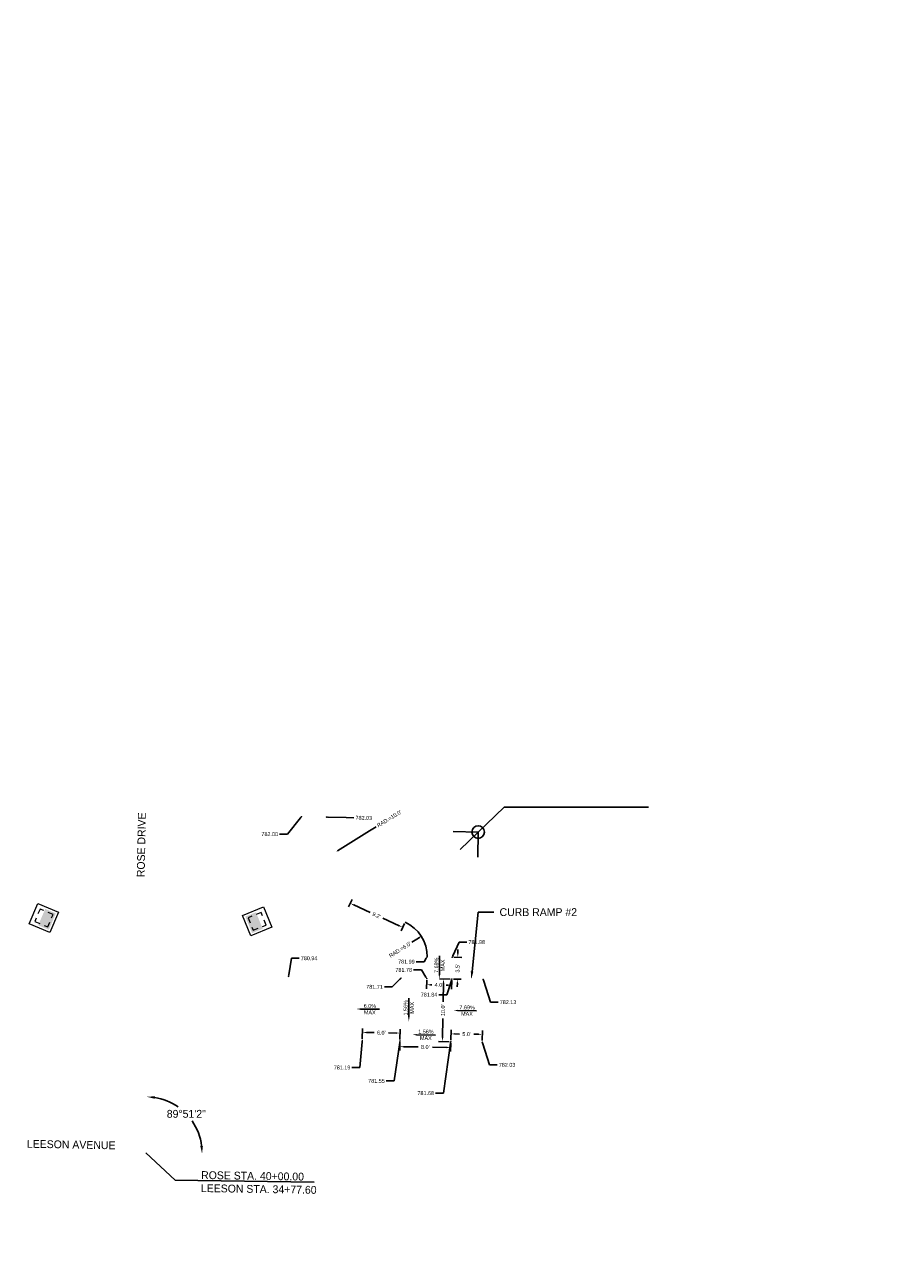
# Model space of a CAD drawing. Header units: feet. Extents: x 1384904 to 1390579, y 443400 to 444295.
# Tile 2 of 57: x 1387362 to 1387501, y 443962 to 444157. Entities that reach past the tile are written whole.
import ezdxf
from ezdxf import colors
from ezdxf.entities.mleader import LeaderData, LeaderLine
from ezdxf.math import Vec2, Vec3

# ---------------------------------------------------------------- set-up
doc = ezdxf.new("R2010")
doc.units = ezdxf.units.FT
doc.header["$MEASUREMENT"] = 0
doc.linetypes.add('drainage01', pattern=[1.6, 0.85, -0.75])
for name, color, linetype in [('DR_P_Cells', 1, 'Continuous'), ('DR_P_Storm_Sewer', 1, 'Continuous'), ('DT_P_Text', 3, 'Continuous'), ('PV_P_Text', 7, 'Continuous'), ('SH_Border', 7, 'Continuous')]:
    doc.layers.add(name, color=color, linetype=linetype)
doc.styles.add('Slanted-Normal', font='font31.shx', dxfattribs={"height": 0.14})
doc.styles.get("Standard").update_dxf_attribs({"font": 'font31.shx'})
doc.dimstyles.get("Standard").update_dxf_attribs({"dimtxt": 0.18, "dimasz": 0.18, "dimexe": 0.18, "dimexo": 0.0625, "dimgap": 0.09, "dimtad": 0, "dimtih": 1, "dimtoh": 1, "dimdec": 4, "dimzin": 0, "dimdsep": 46, "dimtxsty": 'Standard', "dimcen": 0.09, "dimadec": 0, "dimazin": 0, "dimtfac": 1, "dimtdec": 4, "dimtofl": 0, "dimtmove": 0, "dimatfit": 3, "dimfxl": 1, "dimtolj": 1, "dimtzin": 0, "dimarcsym": 0})

# ---------------------------------------------------------------- blocks, each defined once
blk = doc.blocks.new('CB3A-P')
at = {"layer": 'Defpoints', "color": 20, "linetype": 'drainage01', "lineweight": 0}
blk.add_lwpolyline([(1.08, 1.12), (-1.08, 1.12), (-1.08, -1.12), (1.08, -1.12), (1.08, 1.12)], close=True, dxfattribs=at)
at = {"layer": 'DR_P_Cells', "color": 1, "linetype": 'Continuous', "lineweight": 13, "flags": 128}
blk.add_lwpolyline([(-1.75, 1.79), (1.75, 1.79), (1.75, -1.79), (-1.75, -1.79), (-1.75, 1.79)], close=True, dxfattribs=at)
at = {"layer": 'DR_P_Cells', "color": 1, "linetype": 'Continuous', "lineweight": 0, "extrusion": (0, 0, -1)}
blk.add_solid([(1.42, 0.37), (-1.42, 0.37), (1.42, -1.46), (-1.42, -1.46)], dxfattribs=at)
blk = doc.blocks.new('*D922')
at = {"layer": 'Defpoints', "color": 0, "transparency": 16777216}
for p in [(1387421.65, 443996.2), (1387415.63, 443995.05), (1387421.63, 443994.95)]:
    blk.add_point(p, dxfattribs=at)
at = {"layer": 'PV_P_Text', "color": 0, "lineweight": -2, "transparency": 16777216}
for p, q in [((1387415.63, 443995.3), (1387415.66, 443996.92)), ((1387416.27, 443996.29), (1387417.49, 443996.27)), ((1387421.02, 443996.21), (1387419.81, 443996.23)), ((1387421.63, 443995.2), (1387421.66, 443996.82))]:
    blk.add_line(p, q, dxfattribs=at)
at = {"layer": 'PV_P_Text', "color": 0, "transparency": 16777216}
for points in [[(1387416.27, 443996.39), (1387416.27, 443996.18), (1387415.65, 443996.3)], [(1387421.02, 443996.31), (1387421.02, 443996.11), (1387421.65, 443996.2)]]:
    blk.add_solid(points, dxfattribs=at)
at = {"layer": 'PV_P_Text', "color": 0, "transparency": 16777216, "insert": (1387418.65, 443996.25), "char_height": 0.625, "attachment_point": 5, "rotation": 359.0862}
blk.add_mtext("\\A1;6.0'", dxfattribs=at)
blk = doc.blocks.new('*D923')
at = {"layer": 'Defpoints', "color": 0, "transparency": 16777216}
for p in [(1387429.74, 443994.82), (1387434.74, 443994.74), (1387434.76, 443995.99)]:
    blk.add_point(p, dxfattribs=at)
at = {"layer": 'PV_P_Text', "color": 0, "lineweight": -2, "transparency": 16777216}
for p, q in [((1387429.74, 443995.07), (1387429.77, 443996.7)), ((1387434.74, 443994.99), (1387434.77, 443996.62)), ((1387430.38, 443996.06), (1387431.1, 443996.05)), ((1387434.13, 443996), (1387433.41, 443996.01))]:
    blk.add_line(p, q, dxfattribs=at)
at = {"layer": 'PV_P_Text', "color": 0, "transparency": 16777216}
for points in [[(1387430.39, 443996.16), (1387430.38, 443995.96), (1387429.76, 443996.07)], [(1387434.13, 443996.1), (1387434.13, 443995.9), (1387434.76, 443995.99)]]:
    blk.add_solid(points, dxfattribs=at)
at = {"layer": 'PV_P_Text', "color": 0, "transparency": 16777216, "insert": (1387432.26, 443996.03), "char_height": 0.625, "attachment_point": 5, "rotation": 359.0862}
blk.add_mtext("\\A1;5.0'", dxfattribs=at)
blk = doc.blocks.new('*D924')
at = {"layer": 'Defpoints', "color": 0, "transparency": 16777216}
for p in [(1387421.63, 443994.95), (1387429.74, 443994.82), (1387429.72, 443993.9)]:
    blk.add_point(p, dxfattribs=at)
at = {"layer": 'PV_P_Text', "color": 0, "lineweight": -2, "transparency": 16777216}
for p, q in [((1387421.62, 443994.7), (1387421.6, 443993.41)), ((1387429.73, 443994.57), (1387429.71, 443993.28)), ((1387422.24, 443994.02), (1387424.51, 443993.98)), ((1387429.1, 443993.91), (1387426.82, 443993.95))]:
    blk.add_line(p, q, dxfattribs=at)
at = {"layer": 'PV_P_Text', "color": 0, "transparency": 16777216}
for points in [[(1387422.24, 443994.12), (1387422.24, 443993.92), (1387421.61, 443994.03)], [(1387429.1, 443994.02), (1387429.1, 443993.81), (1387429.72, 443993.9)]]:
    blk.add_solid(points, dxfattribs=at)
at = {"layer": 'PV_P_Text', "color": 0, "transparency": 16777216, "insert": (1387425.67, 443993.97), "char_height": 0.625, "attachment_point": 5, "rotation": 359.0862}
blk.add_mtext("\\A1;8.0'", dxfattribs=at)
blk = doc.blocks.new('_Dot')
at = {"color": 0, "linetype": 'ByBlock', "lineweight": -2}
blk.add_line((-0.5, 0), (-1, 0), dxfattribs=at)
at = {"color": 0, "linetype": 'ByBlock', "const_width": 0.5}
blk.add_lwpolyline([(-0.25, 0, 1), (0.25, 0, 1)], format="xyb", close=True, dxfattribs=at)
blk = doc.blocks.new('*D925')
at = {"layer": 'Defpoints', "color": 0, "transparency": 16777216}
for p in [(1387429.95, 444008.29), (1387430.84, 444008.27), (1387429.9, 444004.82)]:
    blk.add_point(p, dxfattribs=at)
at = {"layer": 'PV_P_Text', "color": 0, "lineweight": -2, "transparency": 16777216}
for p, q in [((1387430.2, 444008.28), (1387431.47, 444008.26)), ((1387430.85, 444008.9), (1387430.86, 444009.52)), ((1387430.15, 444004.82), (1387431.41, 444004.8)), ((1387430.78, 444004.18), (1387430.77, 444003.56))]:
    blk.add_line(p, q, dxfattribs=at)
at = {"layer": 'PV_P_Text', "color": 0, "transparency": 16777216}
for points in [[(1387430.75, 444008.9), (1387430.96, 444008.9), (1387430.84, 444008.27)], [(1387430.67, 444004.18), (1387430.88, 444004.18), (1387430.79, 444004.81)]]:
    blk.add_solid(points, dxfattribs=at)
at = {"layer": 'PV_P_Text', "color": 0, "transparency": 16777216, "insert": (1387430.82, 444006.54), "char_height": 0.625, "attachment_point": 5, "rotation": 89.0862}
blk.add_mtext("\\A1;3.5'", dxfattribs=at)
blk = doc.blocks.new('*D926')
at = {"layer": 'Defpoints', "color": 0, "transparency": 16777216}
for p in [(1387428.58, 444004.84), (1387429.9, 444004.82), (1387429.74, 443994.82)]:
    blk.add_point(p, dxfattribs=at)
at = {"layer": 'PV_P_Text', "color": 0, "lineweight": -2, "transparency": 16777216}
for p, q in [((1387429.65, 444004.82), (1387427.95, 444004.85)), ((1387428.57, 444004.22), (1387428.52, 444001.17)), ((1387428.43, 443995.47), (1387428.48, 443998.51)), ((1387429.49, 443994.82), (1387427.79, 443994.85))]:
    blk.add_line(p, q, dxfattribs=at)
at = {"layer": 'PV_P_Text', "color": 0, "transparency": 16777216}
for points in [[(1387428.46, 444004.22), (1387428.67, 444004.21), (1387428.58, 444004.84)], [(1387428.32, 443995.47), (1387428.53, 443995.47), (1387428.42, 443994.84)]]:
    blk.add_solid(points, dxfattribs=at)
at = {"layer": 'PV_P_Text', "color": 0, "transparency": 16777216, "insert": (1387428.5, 443999.84), "char_height": 0.625, "attachment_point": 5, "rotation": 89.0862}
blk.add_mtext("\\A1;10.0'", dxfattribs=at)
blk = doc.blocks.new('_None')
blk = doc.blocks.new('*D1063')
at = {"layer": 'Defpoints', "color": 0, "transparency": 16777216}
for p in [(1387384.48, 444157.06), (1384903.86, 444016.61), (1387388.96, 443981.43), (1387540.98, 443974.54), (1387380.95, 443967.1)]:
    blk.add_point(p, dxfattribs=at)
at = {"layer": 'DT_P_Text', "color": 0, "lineweight": -2, "transparency": 16777216}
for start, end in [(55.1475, 80.92), (7.1029, 34.679)]:
    blk.add_arc((1387381.14, 443977.09), 8.94, start, end, dxfattribs=at)
at = {"layer": 'DT_P_Text', "color": 0, "transparency": 16777216}
for points in [[(1387382.53, 443985.72), (1387382.57, 443986.13), (1387381.3, 443986.03)], [(1387390.22, 443978.21), (1387389.8, 443978.19), (1387390.08, 443976.95)]]:
    blk.add_solid(points, dxfattribs=at)
at = {"layer": 'DT_P_Text', "color": 0, "transparency": 16777216, "insert": (1387387.57, 443983.31), "char_height": 1.25, "attachment_point": 5}
blk.add_mtext('\\A1;89°51\'2"', dxfattribs=at)
blk = doc.blocks.new('*D1100')
at = {"layer": 'Defpoints', "color": 0, "transparency": 16777216}
for p in [(1387414.1, 444017.73), (1387422.45, 444013.9), (1387422.07, 444013.06)]:
    blk.add_point(p, dxfattribs=at)
at = {"layer": 'PV_P_Text', "color": 0, "lineweight": -2, "transparency": 16777216}
for p, q in [((1387413.99, 444017.5), (1387413.45, 444016.32)), ((1387414.28, 444016.63), (1387416.87, 444015.44)), ((1387421.5, 444013.32), (1387418.91, 444014.51)), ((1387422.35, 444013.67), (1387421.81, 444012.49))]:
    blk.add_line(p, q, dxfattribs=at)
at = {"layer": 'PV_P_Text', "color": 0, "transparency": 16777216}
for points in [[(1387414.32, 444016.72), (1387414.24, 444016.53), (1387413.71, 444016.89)], [(1387421.54, 444013.42), (1387421.46, 444013.23), (1387422.07, 444013.06)]]:
    blk.add_solid(points, dxfattribs=at)
at = {"layer": 'PV_P_Text', "color": 0, "transparency": 16777216, "insert": (1387417.89, 444014.98), "char_height": 0.625, "attachment_point": 5, "rotation": 335.3953}
blk.add_mtext("\\A1;9.2'", dxfattribs=at)
blk = doc.blocks.new('*D1101')
at = {"layer": 'Defpoints', "color": 0, "transparency": 16777216}
for p in [(1387425.9, 444004.88), (1387429.9, 444004.82), (1387429.88, 444003.84)]:
    blk.add_point(p, dxfattribs=at)
at = {"layer": 'PV_P_Text', "color": 0, "lineweight": -2, "transparency": 16777216}
for p, q in [((1387425.89, 444004.63), (1387425.87, 444003.28)), ((1387429.89, 444004.57), (1387429.87, 444003.22)), ((1387426.51, 444003.9), (1387426.69, 444003.9)), ((1387429.26, 444003.85), (1387429.01, 444003.86))]:
    blk.add_line(p, q, dxfattribs=at)
at = {"layer": 'PV_P_Text', "color": 0, "transparency": 16777216}
for points in [[(1387426.51, 444004), (1387426.51, 444003.79), (1387425.88, 444003.91)], [(1387429.26, 444003.96), (1387429.26, 444003.75), (1387429.88, 444003.84)]]:
    blk.add_solid(points, dxfattribs=at)
at = {"layer": 'PV_P_Text', "color": 0, "transparency": 16777216, "insert": (1387427.85, 444003.88), "char_height": 0.625, "attachment_point": 5, "rotation": 359.0862}
blk.add_mtext("\\A1;4.0'", dxfattribs=at)

msp = doc.modelspace()

# ---------------------------------------------------------------- linework, layer by layer
at = {"layer": 'DT_P_Text'}
for points in [[(1387431.22035, 444025.47622), (1387438.23515, 444032.25305)], [(1387438.23515, 444032.25305), (1387461.23506, 444032.25305)], [(1387430.09784, 444028.32965), (1387434.09715, 444028.25543)], [(1387434.09715, 444028.25543), (1387434.03336, 444024.25594)]]:
    msp.add_lwpolyline(points, dxfattribs=at)
msp.add_circle((1387434.09715, 444028.25543), 1, dxfattribs=at)
at = {"layer": 'PV_P_Text', "linetype": 'ByBlock', "lineweight": -2}
for points in [[(1387427.95678, 444008.51984), (1387427.90846, 444005.49021)], [(1387423.04166, 444001.74435), (1387423.04166, 443998.71433)], [(1387418.34479, 443999.98604), (1387415.3151, 444000.03067)], [(1387433.8328, 443999.75786), (1387430.80311, 443999.8025)], [(1387427.27735, 443995.89117), (1387424.24766, 443995.93581)]]:
    msp.add_lwpolyline(points, dxfattribs=at)
at = {"layer": 'PV_P_Text'}
for points in [[(1387428.01261, 444005.48854), (1387427.89849, 444004.86528), (1387427.80431, 444005.49187)], [(1387415.31357, 443999.92652), (1387414.69017, 444000.03988), (1387415.31664, 444000.13483)], [(1387423.14583, 443998.71433), (1387423.04166, 443998.08933), (1387422.9375, 443998.71433)], [(1387430.80157, 443999.69834), (1387430.17818, 443999.81171), (1387430.80464, 443999.90665)], [(1387424.24613, 443995.83165), (1387423.62273, 443995.94502), (1387424.2492, 443996.03996)]]:
    msp.add_solid(points, dxfattribs=at)
at = {"layer": 'SH_Border'}
msp.add_lwpolyline([(1387422.45272, 444013.90117, -0.297681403), (1387425.95382, 444008.35027)], format="xyb", dxfattribs=at)

# ---------------------------------------------------------------- block references
at = {"layer": 'DR_P_Storm_Sewer', "color": 1}
for p, rotation in [((1387364.86668, 444014.55262, 781.31305), 66.91832235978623), ((1387398.86825, 444014.01027, 781.31306), 292.2223605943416)]:
    msp.add_blockref('CB3A-P', p, dxfattribs=dict(at, rotation=rotation))

# ---------------------------------------------------------------- texts
at = {"layer": 'DT_P_Text', "char_height": 1.25, "width": 29.678584, "attachment_point": 1, "style": 'Slanted-Normal'}
for s, insert, rotation in [('ROSE DRIVE', (1387379.6767, 444021.07909), 88.9367499), ('LEESON AVENUE', (1387362.17076, 443979.16904, 781.76809), 358.9618461)]:
    msp.add_mtext(s, dxfattribs=dict(at, insert=insert, rotation=rotation))
at = {"layer": 'PV_P_Text', "char_height": 0.625, "attachment_point": 5}
for s, insert, rotation in [('7.69%', (1387427.42631, 444007.0131), 89.086176), ('MAX', (1387428.43893, 444006.99695), 89.086176), ('6.0%', (1387416.83741, 444000.51467), 359.1559594), ('1.56%', (1387422.53529, 444000.22934), 90), ('MAX', (1387423.54804, 444000.22934), 90), ('7.69%', (1387432.32541, 444000.2865), 359.1559594), ('MAX', (1387416.82249, 443999.50204), 359.1559594), ('MAX', (1387432.31049, 443999.27386), 359.1559594), ('1.56%', (1387425.76997, 443996.41981), 359.1559594), ('MAX', (1387425.75505, 443995.40717), 359.1559594)]:
    msp.add_mtext(s, dxfattribs=dict(at, insert=insert, rotation=rotation))

# ---------------------------------------------------------------- dimensions: what is measured, and where the dimension line sits
at = {"layer": 'DT_P_Text'}
dim = msp.add_angular_dim_2l(base=(1387388.95594, 443981.43321), line1=((1384903.85617, 444016.60765), (1387540.978, 443974.544)), line2=((1387380.9531, 443967.09529), (1387384.47874, 444157.06078)), dimstyle='Standard', override={"dimscale": 10, "dimtxt": 0.125, "dimasz": 0.125, "dimgap": 0.05, "dimaunit": 1, "dimadec": 3}, dxfattribs=at)
dim.commit()
dim.dimension.update_dxf_attribs({"geometry": '*D1063', "text_midpoint": (1387387.56909, 443983.3058)})
at = {"layer": 'PV_P_Text'}
for p1, p2, distance, text, picture, middle in [((1387414.09685, 444017.72761), (1387422.45272, 444013.90117), -0.92173, "<>'", '*D1100', (1387417.89101, 444014.97635)), ((1387429.89801, 444004.81942), (1387429.95332, 444008.28648), -0.89046, "<>'", '*D925', (1387430.81601, 444006.53874)), ((1387429.73853, 443994.82069), (1387429.89801, 444004.81942), 1.32203, "<>'", '*D926', (1387428.49641, 443999.84114)), ((1387415.62776, 443995.04576), (1387421.627, 443994.95007), 1.24968, "<>'", '*D922', (1387418.64731, 443996.24743)), ((1387429.73853, 443994.82069), (1387434.73789, 443994.74095), 1.24968, "<>'", '*D923', (1387432.25814, 443996.03033)), ((1387421.627, 443994.95007), (1387429.73853, 443994.82069), -0.91956, "8.0'", '*D924', (1387425.6681, 443993.96593))]:
    dim = msp.add_aligned_dim(p1=p1, p2=p2, distance=distance, text=text, dimstyle='Standard', override={"dimscale": 5, "dimtxt": 0.125, "dimasz": 0.125, "dimexe": 0.125, "dimexo": 0.05, "dimgap": 0.05, "dimtih": 0, "dimtoh": 0, "dimdec": 1}, dxfattribs=at)
    dim.commit()
    dim.dimension.update_dxf_attribs({"geometry": picture, "text_midpoint": middle})
dim = msp.add_linear_dim(base=(1387429.88246, 444003.84442), p1=(1387425.89852, 444004.88321), p2=(1387429.89801, 444004.81942), angle=359.086176, text="<>'", dimstyle='Standard', override={"dimscale": 5, "dimtxt": 0.125, "dimasz": 0.125, "dimexe": 0.125, "dimexo": 0.05, "dimgap": 0.05, "dimtih": 0, "dimtoh": 0, "dimdec": 1}, dxfattribs=at)
dim.commit()
dim.dimension.update_dxf_attribs({"geometry": '*D1101', "text_midpoint": (1387427.85193, 444003.87681), "dimtype": 161})

# ---------------------------------------------------------------- leaders
at = {"layer": 'DT_P_Text'}
ml = msp.add_multileader_mtext('Standard', dxfattribs=at)
ml.set_content('CURB RAMP #2', color=256)
ml.set_leader_properties()
ml.build(insert=Vec2(0, 0))
ml.multileader.update_dxf_attribs({"text_right_attachment_type": 2, "dogleg_length": 0.25, "arrow_head_size": 1.25, "scale": 10})
ctx = ml.context
ctx.base_point, ctx.scale, ctx.char_height, ctx.arrow_head_size, ctx.landing_gap_size, ctx.plane_origin = Vec3(1387436.60602, 444015.48791), 10, 1.25, 1.25, 0.9, Vec3(1387432.99271, 444004.77005)
ctx.right_attachment = 2
notes = []
notes.append((ctx, [(1, (1, 1, 0), (1387434.10602, 444015.48791), (1, 0), 2.5, [(0, [(1387432.99271, 444004.77005)], 0, [])])]))
ctx.mtext.insert, ctx.mtext.flow_direction = Vec3(1387437.50602, 444016.11291), 5
ml = msp.add_multileader_mtext('Standard', dxfattribs=at)
ml.set_content('ROSE STA. 40+00.00\\PLEESON STA. 34+77.60', color=256)
ml.set_leader_properties()
ml.set_arrow_properties(name='NONE')
ml.build(insert=Vec2(0, 0))
ml.multileader.update_dxf_attribs({"text_left_attachment_type": 6, "text_right_attachment_type": 6, "dogleg_length": 0.36, "arrow_head_size": 1.8, "scale": 10})
ctx = ml.context
ctx.base_point, ctx.scale, ctx.char_height, ctx.arrow_head_size, ctx.landing_gap_size, ctx.plane_origin, ctx.plane_x_axis, ctx.plane_y_axis = Vec3(1387389.41562, 443972.69154, 781.76809), 10, 1.25, 1.8, 0.5, Vec3(1387381.33133, 443977.14469, 781.76809), Vec3(0.999872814, -0.015948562), Vec3(0.015948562, 0.999872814)
ctx.left_attachment, ctx.right_attachment = 6, 6
notes.append((ctx, [(0, (1, 1, 0), (1387385.81607, 443972.74895, 781.76809), (0.999872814, -0.015948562), 3.6, [(0, [(1387381.13866, 443977.09353, 781.76809)], 0, [])])]))
ctx.mtext.insert, ctx.mtext.text_direction, ctx.mtext.rotation, ctx.mtext.flow_direction = Vec3(1387389.93947, 443974.18337, 781.76809), Vec3(0.999872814, -0.015948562), 6.267236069, 5
at = {"layer": 'PV_P_Text'}
ml = msp.add_multileader_mtext('Standard', dxfattribs=at)
ml.set_content("RAD.=10.0'", color=256)
ml.set_leader_properties()
ml.build(insert=Vec2(0, 0))
ml.multileader.update_dxf_attribs({"text_right_attachment_type": 2, "dogleg_length": 0.25, "arrow_head_size": 0.25, "scale": 5})
ctx = ml.context
ctx.base_point, ctx.scale, ctx.char_height, ctx.arrow_head_size, ctx.landing_gap_size, ctx.plane_origin, ctx.plane_x_axis, ctx.plane_y_axis = Vec3(1387417.82226, 444029.11609), 5, 0.625, 0.25, 0.25, Vec3(1387419.68793, 444020.72418), Vec3(0.852724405, 0.522361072), Vec3(-0.522361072, 0.852724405)
ctx.right_attachment = 2
notes.append((ctx, [(0, (1, 1, 0), (1387416.75636, 444028.46314), (0.852724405, 0.522361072), 1.25, [(0, [(1387411.46074, 444025.13268)], 0, [])])]))
ctx.mtext.insert, ctx.mtext.text_direction, ctx.mtext.rotation, ctx.mtext.flow_direction = Vec3(1387417.8722, 444029.51316), Vec3(0.852724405, 0.522361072), 0.549617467, 5
ml = msp.add_multileader_mtext('Standard', dxfattribs=at)
ml.set_content('782.00', color=256)
ml.set_leader_properties()
ml.set_arrow_properties(name='DOT')
ml.build(insert=Vec2(0, 0))
ml.multileader.update_dxf_attribs({"text_right_attachment_type": 2, "dogleg_length": 0.25, "arrow_head_size": 0.25, "scale": 5})
ctx = ml.context
ctx.base_point, ctx.scale, ctx.char_height, ctx.arrow_head_size, ctx.landing_gap_size, ctx.plane_origin, ctx.plane_x_axis, ctx.plane_y_axis = Vec3(1387398.83882, 444027.97405), 5, 0.625, 0.25, 0.25, Vec3(1387410.39537, 444023.70845), Vec3(0.999891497, -0.014730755), Vec3(0.014730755, 0.999891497)
ctx.right_attachment, ctx.text_align_type = 2, 2
notes.append((ctx, [(1, (1, 1, 0), (1387403.68849, 444027.90261), (-0.999891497, 0.014730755), 1.25, [(0, [(1387405.92823, 444030.71617)], 0, [])])]))
ctx.mtext.insert, ctx.mtext.text_direction, ctx.mtext.rotation, ctx.mtext.alignment, ctx.mtext.flow_direction = Vec3(1387402.19325, 444028.23717), Vec3(0.999891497, -0.014730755), 6.268454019, 3, 5
ml = msp.add_multileader_mtext('Standard', dxfattribs=at)
ml.set_content('782.03', color=256)
ml.set_leader_properties()
ml.set_arrow_properties(name='DOT')
ml.build(insert=Vec2(0, 0))
ml.multileader.update_dxf_attribs({"text_right_attachment_type": 2, "dogleg_length": 0.25, "arrow_head_size": 0.25, "scale": 5})
ctx = ml.context
ctx.base_point, ctx.scale, ctx.char_height, ctx.arrow_head_size, ctx.landing_gap_size, ctx.plane_origin, ctx.plane_x_axis, ctx.plane_y_axis = Vec3(1387414.29835, 444030.54101), 5, 0.625, 0.25, 0.25, Vec3(1387414.39468, 444023.63424), Vec3(0.999891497, -0.014730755), Vec3(0.014730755, 0.999891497)
ctx.right_attachment = 2
notes.append((ctx, [(0, (1, 1, 0), (1387413.04849, 444030.55942), (0.999891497, -0.014730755), 1.25, [(0, [(1387409.92754, 444030.64196)], 0, [])])]))
ctx.mtext.insert, ctx.mtext.text_direction, ctx.mtext.rotation, ctx.mtext.flow_direction = Vec3(1387414.55293, 444030.84979), Vec3(0.999891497, -0.014730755), 6.268454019, 5
ml = msp.add_multileader_mtext('Standard', dxfattribs=at)
ml.set_content("RAD.=6.0'", color=256)
ml.set_leader_properties()
ml.build(insert=Vec2(0, 0))
ml.multileader.update_dxf_attribs({"text_right_attachment_type": 2, "dogleg_length": 0.25, "arrow_head_size": 0.25, "scale": 5})
ctx = ml.context
ctx.base_point, ctx.scale, ctx.char_height, ctx.arrow_head_size, ctx.landing_gap_size, ctx.plane_origin, ctx.plane_x_axis, ctx.plane_y_axis = Vec3(1387419.32918, 444008.0515), 5, 0.625, 0.25, 0.25, Vec3(1387436.05506, 444011.12237), Vec3(0.845813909, 0.533478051), Vec3(-0.533478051, 0.845813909)
ctx.right_attachment, ctx.text_align_type = 2, 2
notes.append((ctx, [(1, (1, 1, 0), (1387424.56852, 444011.3561), (-0.845813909, -0.533478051), 1.25, [(0, [(1387425.02947, 444011.64683)], 0, [])])]))
ctx.mtext.insert, ctx.mtext.text_direction, ctx.mtext.rotation, ctx.mtext.alignment, ctx.mtext.flow_direction = Vec3(1387423.13309, 444010.8202), Vec3(0.845813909, 0.533478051), 0.562707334, 3, 5
ml = msp.add_multileader_mtext('Standard', dxfattribs=at)
ml.set_content('781.98', color=256)
ml.set_leader_properties()
ml.set_arrow_properties(name='DOT')
ml.build(insert=Vec2(0, 0))
ml.multileader.update_dxf_attribs({"text_right_attachment_type": 2, "dogleg_length": 0.25, "arrow_head_size": 0.25, "scale": 5})
ctx = ml.context
ctx.base_point, ctx.scale, ctx.char_height, ctx.arrow_head_size, ctx.landing_gap_size, ctx.plane_origin = Vec3(1387432.30101, 444010.70936), 5, 0.625, 0.25, 0.25, Vec3(1387429.95332, 444008.28648)
ctx.right_attachment = 2
notes.append((ctx, [(1, (1, 1, 0), (1387431.05101, 444010.70936), (1, 0), 1.25, [(0, [(1387429.95332, 444008.28648)], 0, [])])]))
ctx.mtext.insert, ctx.mtext.flow_direction = Vec3(1387432.55101, 444011.02186), 5
ml = msp.add_multileader_mtext('Standard', dxfattribs=at)
ml.set_content('780.94', color=256)
ml.set_leader_properties()
ml.set_arrow_properties(name='DOT')
ml.build(insert=Vec2(0, 0))
ml.multileader.update_dxf_attribs({"text_right_attachment_type": 2, "dogleg_length": 0.25, "arrow_head_size": 0.25, "scale": 5})
ctx = ml.context
ctx.base_point, ctx.scale, ctx.char_height, ctx.arrow_head_size, ctx.landing_gap_size, ctx.plane_origin = Vec3(1387405.57093, 444008.13741), 5, 0.625, 0.25, 0.25, Vec3(1387403.86397, 444005.23467)
ctx.right_attachment = 2
notes.append((ctx, [(1, (1, 1, 0), (1387404.32093, 444008.13741), (1, 0), 1.25, [(0, [(1387403.86397, 444005.23467)], 0, [])])]))
ctx.mtext.insert, ctx.mtext.flow_direction = Vec3(1387405.82093, 444008.44991), 5
ml = msp.add_multileader_mtext('Standard', dxfattribs=at)
ml.set_content('781.99', color=256)
ml.set_leader_properties()
ml.set_arrow_properties(name='DOT')
ml.build(insert=Vec2(0, 0))
ml.multileader.update_dxf_attribs({"text_right_attachment_type": 2, "dogleg_length": 0.25, "arrow_head_size": 0.25, "scale": 5})
ctx = ml.context
ctx.base_point, ctx.scale, ctx.char_height, ctx.arrow_head_size, ctx.landing_gap_size, ctx.plane_origin = Vec3(1387420.93513, 444007.5818), 5, 0.625, 0.25, 0.25, Vec3(1387425.95382, 444008.35027)
ctx.right_attachment, ctx.text_align_type = 2, 2
notes.append((ctx, [(0, (1, 1, 0), (1387425.47283, 444007.5818), (-1, 0), 1.25, [(0, [(1387425.95382, 444008.35027)], 0, [])])]))
ctx.mtext.insert, ctx.mtext.alignment, ctx.mtext.flow_direction = Vec3(1387423.97283, 444007.8943), 3, 5
ml = msp.add_multileader_mtext('Standard', dxfattribs=at)
ml.set_content('781.78', color=256)
ml.set_leader_properties()
ml.set_arrow_properties(name='DOT')
ml.build(insert=Vec2(0, 0))
ml.multileader.update_dxf_attribs({"text_right_attachment_type": 2, "dogleg_length": 0.25, "arrow_head_size": 0.25, "scale": 5})
ctx = ml.context
ctx.base_point, ctx.scale, ctx.char_height, ctx.arrow_head_size, ctx.landing_gap_size, ctx.plane_origin = Vec3(1387420.54418, 444006.27501), 5, 0.625, 0.25, 0.25, Vec3(1387425.89852, 444004.88321)
ctx.right_attachment, ctx.text_align_type = 2, 2
notes.append((ctx, [(0, (1, 1, 0), (1387425.04219, 444006.27501), (-1, 0), 1.25, [(0, [(1387425.89852, 444004.88321)], 0, [])])]))
ctx.mtext.insert, ctx.mtext.alignment, ctx.mtext.flow_direction = Vec3(1387423.54219, 444006.58751), 3, 5
ml = msp.add_multileader_mtext('Standard', dxfattribs=at)
ml.set_content('781.71', color=256)
ml.set_leader_properties()
ml.set_arrow_properties(name='DOT')
ml.build(insert=Vec2(0, 0))
ml.multileader.update_dxf_attribs({"text_right_attachment_type": 2, "dogleg_length": 0.25, "arrow_head_size": 0.25, "scale": 5})
ctx = ml.context
ctx.base_point, ctx.scale, ctx.char_height, ctx.arrow_head_size, ctx.landing_gap_size, ctx.plane_origin = Vec3(1387416.08593, 444003.57929), 5, 0.625, 0.25, 0.25, Vec3(1387421.78649, 444004.9488)
ctx.right_attachment, ctx.text_align_type = 2, 2
notes.append((ctx, [(0, (1, 1, 0), (1387420.39049, 444003.57929), (-1, 0), 1.25, [(0, [(1387421.78649, 444004.9488)], 0, [])])]))
ctx.mtext.insert, ctx.mtext.alignment, ctx.mtext.flow_direction = Vec3(1387418.89049, 444003.89179), 3, 5
ml = msp.add_multileader_mtext('Standard', dxfattribs=at)
ml.set_content('781.84', color=256)
ml.set_leader_properties()
ml.set_arrow_properties(name='DOT')
ml.build(insert=Vec2(0, 0))
ml.multileader.update_dxf_attribs({"text_right_attachment_type": 2, "dogleg_length": 0.25, "arrow_head_size": 0.25, "scale": 5})
ctx = ml.context
ctx.base_point, ctx.scale, ctx.char_height, ctx.arrow_head_size, ctx.landing_gap_size, ctx.plane_origin = Vec3(1387424.56265, 444002.32109), 5, 0.625, 0.25, 0.25, Vec3(1387429.89801, 444004.81942)
ctx.right_attachment, ctx.text_align_type = 2, 2
notes.append((ctx, [(0, (1, 1, 0), (1387429.08051, 444002.32109), (-1, 0), 1.25, [(0, [(1387429.89801, 444004.81942)], 0, [])])]))
ctx.mtext.insert, ctx.mtext.alignment, ctx.mtext.flow_direction = Vec3(1387427.58051, 444002.63359), 3, 5
ml = msp.add_multileader_mtext('Standard', dxfattribs=at)
ml.set_content('782.13', color=256)
ml.set_leader_properties()
ml.set_arrow_properties(name='DOT')
ml.build(insert=Vec2(0, 0))
ml.multileader.update_dxf_attribs({"text_right_attachment_type": 2, "dogleg_length": 0.25, "arrow_head_size": 0.25, "scale": 5})
ctx = ml.context
ctx.base_point, ctx.scale, ctx.char_height, ctx.arrow_head_size, ctx.landing_gap_size, ctx.plane_origin = Vec3(1387437.28933, 444001.13164), 5, 0.625, 0.25, 0.25, Vec3(1387434.89738, 444004.73967)
ctx.right_attachment = 2
notes.append((ctx, [(1, (1, 1, 0), (1387436.03933, 444001.13164), (1, 0), 1.25, [(0, [(1387434.89738, 444004.73967)], 0, [])])]))
ctx.mtext.insert, ctx.mtext.flow_direction = Vec3(1387437.53933, 444001.44414), 5
ml = msp.add_multileader_mtext('Standard', dxfattribs=at)
ml.set_content('781.19', color=256)
ml.set_leader_properties()
ml.set_arrow_properties(name='DOT')
ml.build(insert=Vec2(0, 0))
ml.multileader.update_dxf_attribs({"text_right_attachment_type": 2, "dogleg_length": 0.25, "arrow_head_size": 0.25, "scale": 5})
ctx = ml.context
ctx.base_point, ctx.scale, ctx.char_height, ctx.arrow_head_size, ctx.landing_gap_size, ctx.plane_origin = Vec3(1387410.93901, 443990.71262), 5, 0.625, 0.25, 0.25, Vec3(1387415.62776, 443995.04576)
ctx.right_attachment, ctx.text_align_type = 2, 2
notes.append((ctx, [(0, (1, 1, 0), (1387415.21878, 443990.71262), (-1, 0), 1.25, [(0, [(1387415.62776, 443995.04576)], 0, [])])]))
ctx.mtext.insert, ctx.mtext.alignment, ctx.mtext.flow_direction = Vec3(1387413.71878, 443991.02512), 3, 5
ml = msp.add_multileader_mtext('Standard', dxfattribs=at)
ml.set_content('781.55', color=256)
ml.set_leader_properties()
ml.set_arrow_properties(name='DOT')
ml.build(insert=Vec2(0, 0))
ml.multileader.update_dxf_attribs({"text_right_attachment_type": 2, "dogleg_length": 0.25, "arrow_head_size": 0.25, "scale": 5})
ctx = ml.context
ctx.base_point, ctx.scale, ctx.char_height, ctx.arrow_head_size, ctx.landing_gap_size, ctx.plane_origin = Vec3(1387416.17293, 443988.57402), 5, 0.625, 0.25, 0.25, Vec3(1387421.627, 443994.95007)
ctx.right_attachment, ctx.text_align_type = 2, 2
notes.append((ctx, [(0, (1, 1, 0), (1387420.70567, 443988.57402), (-1, 0), 1.25, [(0, [(1387421.627, 443994.95007)], 0, [])])]))
ctx.mtext.insert, ctx.mtext.alignment, ctx.mtext.flow_direction = Vec3(1387419.20567, 443988.88652), 3, 5
ml = msp.add_multileader_mtext('Standard', dxfattribs=at)
ml.set_content('781.68', color=256)
ml.set_leader_properties()
ml.set_arrow_properties(name='DOT')
ml.build(insert=Vec2(0, 0))
ml.multileader.update_dxf_attribs({"text_right_attachment_type": 2, "dogleg_length": 0.25, "arrow_head_size": 0.25, "scale": 5})
ctx = ml.context
ctx.base_point, ctx.scale, ctx.char_height, ctx.arrow_head_size, ctx.landing_gap_size, ctx.plane_origin = Vec3(1387424.04051, 443986.6257), 5, 0.625, 0.25, 0.25, Vec3(1387429.73853, 443994.82069)
ctx.right_attachment, ctx.text_align_type = 2, 2
notes.append((ctx, [(0, (1, 1, 0), (1387428.55836, 443986.6257), (-1, 0), 1.25, [(0, [(1387429.73853, 443994.82069)], 0, [])])]))
ctx.mtext.insert, ctx.mtext.alignment, ctx.mtext.flow_direction = Vec3(1387427.05836, 443986.9382), 3, 5
ml = msp.add_multileader_mtext('Standard', dxfattribs=at)
ml.set_content('782.03', color=256)
ml.set_leader_properties()
ml.set_arrow_properties(name='DOT')
ml.build(insert=Vec2(0, 0))
ml.multileader.update_dxf_attribs({"text_right_attachment_type": 2, "dogleg_length": 0.25, "arrow_head_size": 0.25, "scale": 5})
ctx = ml.context
ctx.base_point, ctx.scale, ctx.char_height, ctx.arrow_head_size, ctx.landing_gap_size, ctx.plane_origin = Vec3(1387437.12984, 443991.13291), 5, 0.625, 0.25, 0.25, Vec3(1387434.73789, 443994.74095)
ctx.right_attachment = 2
notes.append((ctx, [(1, (1, 1, 0), (1387435.87984, 443991.13291), (1, 0), 1.25, [(0, [(1387434.73789, 443994.74095)], 0, [])])]))
ctx.mtext.insert, ctx.mtext.flow_direction = Vec3(1387437.37984, 443991.44541), 5
for ctx, leaders in notes:
    for number, flags, end, landing, length, lines in leaders:
        leader = LeaderData()
        leader.index, (leader.has_last_leader_line, leader.has_dogleg_vector, leader.attachment_direction) = number, flags
        leader.last_leader_point, leader.dogleg_vector, leader.dogleg_length = Vec3(end), Vec3(landing), length
        for number, points, colour, breaks in lines:
            line = LeaderLine()
            line.index, line.vertices, line.color, line.breaks = number, Vec3.list(points), colors.encode_raw_color(colour), breaks
            leader.lines.append(line)
        ctx.leaders.append(leader)

doc.saveas('drawing.dxf')
